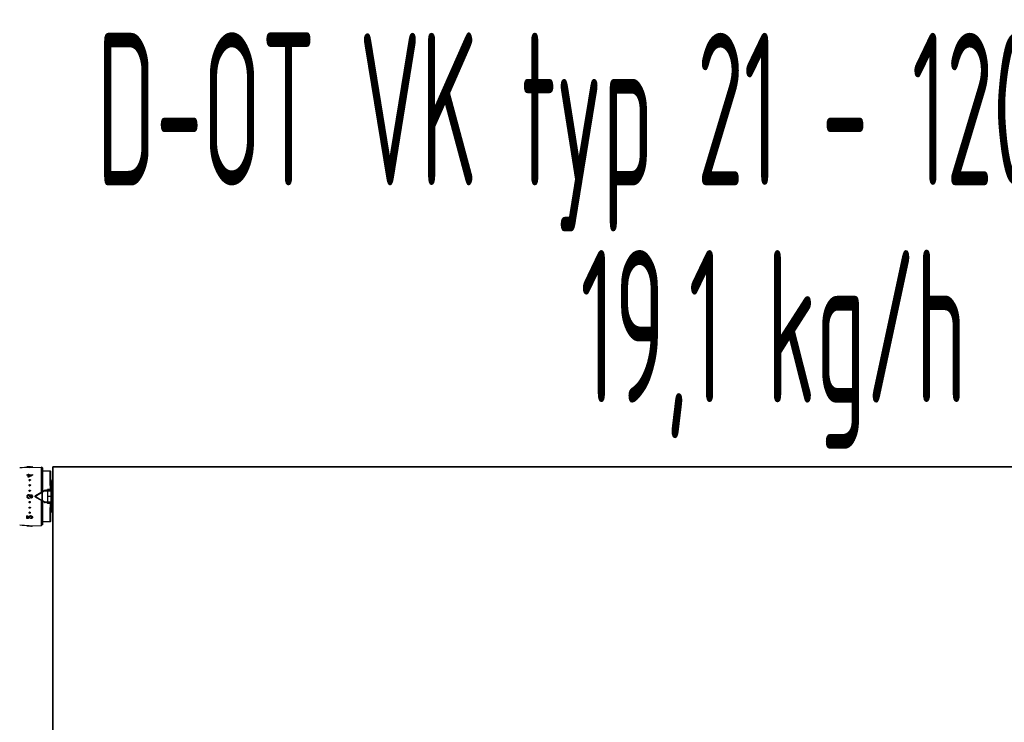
# Model space of a CAD drawing. Header units: millimetres. Extents: x 60394 to 199354, y 20895 to 166073.
# Tile 34 of 256: x 68132 to 68938, y 24271 to 24847. Entities that reach past the tile are written whole.
import ezdxf
from ezdxf.enums import TextEntityAlignment as Align

# ---------------------------------------------------------------- set-up
doc = ezdxf.new("R2010")
doc.units = ezdxf.units.MM
doc.layers.add('JS_VYT_POPIS - OBECNĚ', color=7, linetype='Continuous', lineweight=5)
doc.layers.add('UT_ZAŘÍZENÍ - OT', color=3, linetype='Continuous', lineweight=35)
doc.styles.add('VZT_POPIS', font='isocp.shx', dxfattribs={"width": 0.6, "height": 125})

msp = doc.modelspace()

# ---------------------------------------------------------------- linework, layer by layer
at = {"color": 0, "linetype": 'Continuous'}
for p, q in [((68137.61, 24479.98), (68137.6, 24480.18)), ((68137.6, 24473.79), (68138.65, 24473.8)), ((68137.6, 24473.48), (68137.6, 24473.79)), ((68138.65, 24473.49), (68137.6, 24473.48)), ((68137.61, 24473.33), (68137.6, 24473.48)), ((68138.66, 24473.35), (68137.61, 24473.33)), ((68138.24, 24480.22), (68138.25, 24480.22)), ((68138.25, 24480.22), (68138.27, 24480.22)), ((68138.26, 24480.16), (68138.25, 24480.21)), ((68138.65, 24473.8), (68138.65, 24474.21)), ((68138.65, 24474.21), (68139.1, 24474.21)), ((68138.65, 24471.96), (68138.65, 24473.49)), ((68139.17, 24480.24), (68139.05, 24480.24)), ((68139.09, 24480.14), (68139.09, 24480.07)), ((68139.1, 24479.88), (68139.09, 24480.07)), ((68139.17, 24480.04), (68139.09, 24480.04)), ((68139.1, 24474.21), (68139.1, 24473.81)), ((68139.11, 24474.06), (68139.1, 24474.21)), ((68139.1, 24473.81), (68142.1, 24473.85)), ((68141.32, 24473.52), (68139.1, 24473.5)), ((68139.1, 24473.5), (68139.1, 24472.38)), ((68139.11, 24473.35), (68139.1, 24473.5)), ((68141.02, 24473.38), (68139.11, 24473.35)), ((68139.11, 24473.35), (68139.11, 24472.49)), ((68139.24, 24479.81), (68149.11, 24479.99)), ((68139.78, 24480.04), (68139.75, 24480.04)), ((68139.78, 24480.1), (68139.78, 24480.16)), ((68140.21, 24480.12), (68139.78, 24480.1)), ((68139.78, 24479.91), (68139.78, 24480.1)), ((68140.3, 24479.92), (68139.78, 24479.91)), ((68140, 24480.18), (68140, 24480.24)), ((68140.3, 24480.12), (68140.21, 24480.12)), ((68140.29, 24480.17), (68140.59, 24480.18)), ((68141.59, 24480.17), (68140.3, 24480.12)), ((68140.56, 24479.93), (68140.3, 24479.92)), ((68140.44, 24480.18), (68140.44, 24480.19)), ((68142.11, 24479.99), (68140.56, 24479.93)), ((68140.59, 24480.18), (68141.65, 24480.21)), ((68140.6, 24480.23), (68140.6, 24480.18)), ((68141.26, 24473.5), (68141.32, 24473.52)), ((68141.65, 24480.17), (68141.59, 24480.17)), ((68141.65, 24480.28), (68142.1, 24480.29)), ((68141.65, 24480.21), (68141.65, 24480.28)), ((68142.1, 24480.19), (68141.65, 24480.17)), ((68142.1, 24473.53), (68142.05, 24473.51)), ((68142.1, 24480.29), (68142.1, 24480.19)), ((68142.11, 24479.99), (68142.1, 24480.19)), ((68142.1, 24473.85), (68142.1, 24473.53)), ((68142.11, 24473.7), (68142.1, 24473.85)), ((68142.11, 24473.39), (68142.1, 24473.53)), ((68149.11, 24479.99), (68149.11, 24459.34)), ((68150.61, 24479.05), (68149.11, 24479.91)), ((68150.61, 24460.21), (68150.61, 24479.05)), ((68156.55, 24476.81), (68150.61, 24476.81)), ((68156.71, 24467.75), (68156.55, 24476.81)), ((68157.41, 24456.01), (68157.05, 24476.32)), ((68157.27, 24463.95), (68157.06, 24476.07)), ((68138.66, 24471.83), (68138.65, 24471.96)), ((68139.1, 24471.96), (68138.65, 24471.96)), ((68139.11, 24471.83), (68138.66, 24471.83)), ((68139.11, 24471.83), (68139.1, 24471.96)), ((68139.16, 24471.86), (68139.11, 24471.83)), ((68156.81, 24461.74), (68156.71, 24467.75)), ((68157.71, 24468.85), (68157.71, 24468.83)), ((68157.71, 24465.49), (68157.71, 24464.67)), ((68158.21, 24465.42), (68158.21, 24468.75)), ((68158.78, 24468.75), (68158.21, 24468.75)), ((68158.82, 24465.42), (68158.21, 24465.42)), ((68144.46, 24456.66), (68151.54, 24460.74)), ((68149.62, 24459.17), (68149.62, 24452.86)), ((68150.14, 24459.42), (68151.79, 24460.39)), ((68150.14, 24459.42), (68150.14, 24452.6)), ((68152.54, 24460.6), (68152.54, 24461.01)), ((68152.54, 24461.01), (68153.56, 24461.01)), ((68152.54, 24460.6), (68154.63, 24460.6)), ((68154.41, 24461.74), (68154.41, 24461)), ((68156.81, 24461.74), (68154.41, 24461.74)), ((68154.63, 24460.6), (68154.63, 24461)), ((68154.71, 24456.01), (68154.63, 24460.6)), ((68155.67, 24461.01), (68156.83, 24461.01)), ((68156.83, 24461.01), (68156.81, 24461.74)), ((68157.41, 24458.69), (68157.41, 24455.16)), ((68157.41, 24458.69), (68158.61, 24458.69)), ((68157.41, 24458.4), (68158.61, 24458.4)), ((68158.21, 24458.69), (68158.21, 24464.61)), ((68158.83, 24464.61), (68158.21, 24464.61)), ((68139.28, 24454.94), (68139.28, 24454.41)), ((68140.39, 24455.71), (68139.94, 24455.71)), ((68140.71, 24454.67), (68140.71, 24455.2)), ((68144.21, 24455.8), (68144.21, 24456.22)), ((68151.54, 24451.28), (68144.46, 24455.37)), ((68144.62, 24455.8), (68144.62, 24456.23)), ((68149.11, 24452.68), (68149.11, 24432.04)), ((68151.79, 24451.63), (68150.14, 24452.6)), ((68150.61, 24432.98), (68150.61, 24451.82)), ((68152.54, 24451.43), (68152.54, 24451.01)), ((68154.63, 24451.43), (68152.54, 24451.43)), ((68153.56, 24451.01), (68152.54, 24451.01)), ((68154.41, 24451.02), (68154.41, 24450.29)), ((68156.81, 24450.29), (68154.41, 24450.29)), ((68154.63, 24451.43), (68154.71, 24456.01)), ((68154.63, 24451.43), (68154.63, 24451.02)), ((68157.41, 24456.01), (68154.71, 24456.01)), ((68156.83, 24451.01), (68155.67, 24451.01)), ((68156.71, 24444.28), (68156.81, 24450.29)), ((68156.81, 24450.29), (68156.83, 24451.01)), ((68157.05, 24435.7), (68157.41, 24456.01)), ((68157.81, 24451.7), (68157.33, 24451.7)), ((68157.81, 24451.54), (68157.33, 24451.54)), ((68157.41, 24452.97), (68157.35, 24452.97)), ((68157.35, 24452.82), (68157.81, 24452.82)), ((68157.35, 24452.58), (68157.81, 24452.58)), ((68157.36, 24453.4), (68157.37, 24453.72)), ((68157.41, 24453.39), (68157.36, 24453.4)), ((68157.36, 24453.36), (68157.77, 24453.36)), ((68157.41, 24453.17), (68157.36, 24453.17)), ((68157.41, 24455.71), (68158.61, 24455.71)), ((68157.41, 24455.39), (68158.61, 24455.39)), ((68157.41, 24455.16), (68158.61, 24455.16)), ((68157.41, 24453.61), (68157.41, 24453.36)), ((68157.61, 24453.61), (68157.41, 24453.61)), ((68157.41, 24453.51), (68157.61, 24453.51)), ((68157.41, 24453.32), (68157.41, 24452.87)), ((68157.61, 24453.32), (68157.41, 24453.32)), ((68157.41, 24453.22), (68157.61, 24453.22)), ((68157.81, 24452.87), (68157.41, 24452.87)), ((68157.41, 24451.54), (68157.41, 24451.26)), ((68157.41, 24451.26), (68157.61, 24451.26)), ((68157.61, 24453.61), (68157.61, 24453.51)), ((68157.61, 24453.32), (68157.61, 24453.22)), ((68157.81, 24452.87), (68157.81, 24452.58)), ((68157.81, 24451.54), (68157.81, 24451.7)), ((68157.91, 24454.84), (68157.91, 24452.91)), ((68157.91, 24454.84), (68158.51, 24454.8)), ((68157.91, 24454.31), (68158.51, 24454.31)), ((68157.91, 24451.44), (68157.91, 24450.09)), ((68157.91, 24450.09), (68158.51, 24450.09)), ((68158.11, 24452.87), (68158.11, 24453.95)), ((68158.11, 24453.95), (68158.51, 24453.95)), ((68158.11, 24450.32), (68158.11, 24451.4)), ((68158.11, 24450.32), (68158.51, 24450.32)), ((68158.21, 24454.82), (68158.21, 24455.16)), ((68158.21, 24447.41), (68158.21, 24450.09)), ((68156.55, 24435.21), (68156.71, 24444.28)), ((68157.15, 24441.4), (68157.17, 24442.26)), ((68157.71, 24447.35), (68157.71, 24446.54)), ((68157.71, 24443.19), (68157.71, 24443.18)), ((68158.83, 24447.41), (68158.21, 24447.41)), ((68158.21, 24443.27), (68158.21, 24446.6)), ((68158.82, 24446.6), (68158.21, 24446.6)), ((68158.78, 24443.27), (68158.21, 24443.27)), ((68137.61, 24440.17), (68137.6, 24440.04)), ((68137.6, 24437.9), (68137.6, 24440.04)), ((68137.6, 24440.04), (68138.05, 24440.03)), ((68137.61, 24440.17), (68138.06, 24440.17)), ((68138.06, 24440.17), (68138.05, 24440.03)), ((68138.05, 24440.03), (68138.05, 24438.35)), ((68138.97, 24439.06), (68138.97, 24438.92)), ((68139.08, 24439.11), (68139.11, 24439.15)), ((68139.2, 24439.43), (68139.23, 24439.48)), ((68139.23, 24439.48), (68139.23, 24439.34)), ((68140.46, 24438.41), (68140.45, 24438.27)), ((68140.45, 24437.86), (68140.45, 24438.27)), ((68140.45, 24438.27), (68140.6, 24438.27)), ((68140.6, 24437.86), (68140.45, 24437.86)), ((68140.46, 24438.41), (68140.61, 24438.41)), ((68140.61, 24438.41), (68140.6, 24438.27)), ((68150.61, 24432.98), (68149.11, 24432.11)), ((68156.55, 24435.21), (68150.61, 24435.21)), ((68137.61, 24432.03), (68137.6, 24431.83)), ((68137.6, 24431.81), (68137.6, 24431.83)), ((68137.6, 24431.83), (68142.1, 24431.75)), ((68140.75, 24431.76), (68137.6, 24431.81)), ((68137.61, 24432.03), (68142.11, 24431.95)), ((68139.24, 24432.21), (68149.11, 24432.04)), ((68140.75, 24431.76), (68140.75, 24431.76)), ((68140.75, 24431.76), (68141.32, 24431.75)), ((68142.11, 24431.95), (68142.1, 24431.75)), ((68142.11, 24431.94), (68142.1, 24431.74)), ((68142.1, 24431.75), (68142.1, 24431.74))]:
    msp.add_line(p, q, dxfattribs=at)
for centre, radius, start, end in [((68140.81, 24389.83), 90, 91, 95.86353), ((68138.72, 24488.65), 8.58, 265.82558, 266.62577), ((68138.72, 24488.5), 8.63, 265.85586, 266.65073), ((68138.87, 24444.49), 35.74, 91.01238, 91.21551), ((68138.79, 24489.91), 9.83, 266.63176, 267.39596), ((68138.8, 24489.77), 9.9, 266.65673, 267.41559), ((68138.4, 24478.43), 1.79, 94.25337, 94.6326), ((68138.46, 24477.66), 2.56, 93.45872, 94.22835), ((68138.88, 24492.62), 12.54, 270.2757, 270.99142), ((68138.92, 24490.17), 10.03, 270.37671, 270.99382), ((68189.39, 24379.57), 105.19, 116.74897, 118.55954), ((68188.94, 24378.91), 105.92, 116.89327, 118.06457), ((68189.13, 24379.19), 105.28, 116.52799, 118.3353), ((68139.33, 24486.56), 6.42, 274.00652, 274.76218), ((68139.42, 24485.52), 5.38, 274.77014, 275.5791), ((68139.85, 24474.96), 5.28, 88.37447, 89.19799), ((68140.71, 24438.13), 42.13, 90.84632, 91.00332), ((68140.43, 24457.24), 23.02, 90.56986, 90.83886), ((68140.33, 24467.03), 13.23, 90.13111, 90.55891), ((68186.02, 24384.6), 99.53, 116.72558, 116.87901), ((68156.55, 24476.31), 0.5, 1.00273, 90.00005), ((68139.77, 24465.26), 0.415, 180.00363, 182.62681), ((68139.7, 24469.33), 0.34, 181.83857, 189.22993), ((68139.85, 24469.6), 0.578, 257.40046, 263.77919), ((68139.85, 24469.5), 0.583, 257.43846, 263.79562), ((68139.85, 24469.59), 0.567, 263.76903, 270.51539), ((68139.85, 24469.49), 0.572, 263.78497, 270.51556), ((68139.85, 24469.6), 0.577, 270.61415, 283.65474), ((68139.85, 24469.5), 0.582, 270.61233, 283.61615), ((68139.94, 24465.19), 0.417, 351.68515, 359.95596), ((68140.03, 24469.34), 0.33, 0.0012, 1.80344), ((68158.21, 24470.26), 1.5, 226.64917, 250.52878), ((68158.21, 24470.26), 1.51, 250.58004, 269.92942), ((68139.82, 24460.73), 0.471, 180.01487, 185.18459), ((68139.85, 24465.33), 0.529, 255.90699, 262.90203), ((68139.85, 24460.74), 0.505, 254.94557, 262.29746), ((68139.85, 24465.26), 0.533, 255.94846, 262.92018), ((68139.86, 24460.71), 0.509, 254.989, 262.3166), ((68139.85, 24465.31), 0.515, 262.89641, 270.33517), ((68139.85, 24465.24), 0.519, 262.91395, 270.33539), ((68139.85, 24460.72), 0.488, 262.29512, 270.14263), ((68139.85, 24460.69), 0.492, 262.31359, 270.14288), ((68257.7, 24240.05), 244.32, 116.11937, 116.25551), ((68152.54, 24459.01), 2, 90, 120), ((68152.54, 24459.12), 1.48, 90.0293, 120.51258), ((68175.19, 24474.26), 24.26, 211.06983, 212.81472), ((68171.23, 24471.71), 19.56, 212.83138, 213.19135), ((68156.83, 24460.51), 0.5, 0.9973, 89.99995), ((68157.31, 24457.86), 0.0994, 313.59217, 359.98031), ((68157.31, 24457.87), 0.301, 284.00989, 289.44256), ((68140.26, 24456.01), 2.66, 174.20363, 187.38301), ((68139.17, 24456.05), 1.64, 229.79423, 274.1007), ((68138.99, 24455.91), 0.893, 214.11402, 220.95302), ((68139.16, 24456.05), 1.12, 220.98571, 227.22441), ((68139, 24455.95), 0.878, 79.26214, 86.10486), ((68138.99, 24455.9), 0.927, 73.07928, 79.21627), ((68139.16, 24456.04), 1.1, 269.87405, 276.1358), ((68138.99, 24455.86), 0.963, 41.07571, 50.01192), ((68138.98, 24455.86), 0.97, 32.46127, 41.04427), ((68139.85, 24451.3), 0.489, 81.95126, 89.79291), ((68139.85, 24451.33), 0.493, 81.96974, 89.79318), ((68139.85, 24451.32), 0.51, 74.66061, 81.97306), ((68139.85, 24451.29), 0.507, 74.61727, 81.95392), ((68139.87, 24451.29), 0.481, 352.20997, 354.91531), ((68142.69, 24456.01), 2.32, 172.81682, 187.51949), ((68140.85, 24455.98), 0.785, 259.56156, 266.77563), ((68140.96, 24456.23), 0.576, 71.25318, 78.39725), ((68140.96, 24456.24), 0.569, 63.84048, 71.25521), ((68140.84, 24456.01), 0.831, 307.97112, 320.9467), ((68140.84, 24456.01), 0.836, 39.13046, 49.82845), ((68140.85, 24456.01), 0.828, 29.69129, 39.12926), ((68140.83, 24456.02), 0.841, 320.92395, 328.11089), ((68141.04, 24456.31), 1.08, 27.84061, 34.02965), ((68140.88, 24455.87), 1.25, 328.36326, 330.5708), ((68140.9, 24455.87), 1.23, 330.55262, 339.45926), ((68141.05, 24456.31), 1.07, 21.6663, 27.84286), ((68141.06, 24456.32), 1.05, 15.21143, 21.66816), ((68140.94, 24455.85), 1.18, 339.47291, 345.3977), ((68140.15, 24456.07), 2, 11.83461, 15.19202), ((68144.71, 24456.22), 0.5, 120, 180), ((68144.71, 24455.8), 0.5, 180, 240), ((68257.7, 24671.97), 244.32, 243.74449, 243.88063), ((68152.54, 24453.01), 2, 240, 270), ((68152.54, 24452.91), 1.48, 239.48743, 269.97069), ((68175.11, 24437.81), 24.17, 147.18194, 148.9335), ((68171.58, 24440.09), 19.97, 146.8123, 147.16491), ((68156.83, 24451.51), 0.5, 270, 359), ((68157.31, 24456.24), 0.3, 70.55401, 72.35353), ((68157.62, 24453.8), 0.29, 325.94596, 359.95559), ((68157.82, 24451.44), 0.0882, 0.03691, 8.66078), ((68139.7, 24442.69), 0.34, 170.77007, 178.16143), ((68139.85, 24442.43), 0.574, 89.52764, 102.6205), ((68139.85, 24442.53), 0.579, 90.47615, 102.57666), ((68139.85, 24446.71), 0.516, 82.18024, 89.60747), ((68139.85, 24442.54), 0.563, 89.46365, 90.42767), ((68139.85, 24442.43), 0.569, 82.70603, 89.43816), ((68139.85, 24446.78), 0.52, 82.19776, 89.60771), ((68139.85, 24442.53), 0.574, 82.72194, 89.43835), ((68139.85, 24446.76), 0.537, 75.26335, 82.20456), ((68139.85, 24446.69), 0.533, 75.22208, 82.18643), ((68139.85, 24442.52), 0.588, 76.41423, 82.73319), ((68139.85, 24442.42), 0.584, 76.3765, 82.71678), ((68140.03, 24442.68), 0.33, 358.19656, 359.9988), ((68158.21, 24441.76), 1.5, 109.47122, 133.35083), ((68158.21, 24441.77), 1.51, 90.07058, 109.41996), ((68137.67, 24440.22), 1.91, 281.62893, 285.76186), ((68138.1, 24439.61), 1.03, 315.49883, 321.71461), ((68138.18, 24439.54), 0.927, 321.71489, 328.50896), ((68101.03, 24462.25), 44.47, 328.57088, 328.85214), ((68100.55, 24462.2), 44.92, 328.78337, 329.0635), ((68099.68, 24463.06), 46.05, 328.85211, 329.1259), ((68098.83, 24463.23), 46.93, 329.13232, 329.40315), ((68140.09, 24438.83), 1.01, 142.68913, 149.33475), ((68140.19, 24438.76), 1.13, 136.6726, 142.69573), ((68101.3, 24462.13), 44.81, 328.5423, 329.17295), ((68140.58, 24438.19), 1.95, 89.34777, 93.68224), ((68140.58, 24438.16), 1.98, 84.74512, 89.3338), ((68141.04, 24438.89), 0.458, 358.60453, 6.96692), ((68156.55, 24435.71), 0.5, 270, 359), ((68140.81, 24522.2), 90, 264.13647, 269)]:
    msp.add_arc(centre, radius, start, end, dxfattribs=at)
at = {"color": 0, "linetype": 'Continuous', "extrusion": (0, 0, -1)}
for centre, major_axis, ratio, start_param, end_param in [((68158.11, 24454.19), (0, -0.235), 0.85043, 0, 1.570796), ((68158.11, 24450.17), (0.2, 0), 0.785695, 3.141593, 4.712389)]:
    msp.add_ellipse(centre, major_axis=major_axis, ratio=ratio, start_param=start_param, end_param=end_param, dxfattribs=at)
at = {"color": 0, "linetype": 'Continuous'}
for points, knots in [([(68137.6, 24480.18), (68137.6, 24480.18), (68137.61, 24480.19), (68137.62, 24480.19), (68137.62, 24480.19)], [0, 0, 0, 0, 0.34526, 1, 1, 1, 1]), ([(68138.1, 24480.1), (68138.03, 24480.1), (68137.93, 24480.11), (68137.81, 24480.13), (68137.74, 24480.14), (68137.68, 24480.15), (68137.64, 24480.16), (68137.62, 24480.16), (68137.6, 24480.17), (68137.6, 24480.18)], [0, 0, 0, 0, 0.415889, 0.585993, 0.728367, 0.841268, 0.923827, 0.975949, 1, 1, 1, 1]), ([(68138.1, 24479.9), (68138.03, 24479.91), (68137.93, 24479.91), (68137.81, 24479.93), (68137.74, 24479.94), (68137.68, 24479.95), (68137.64, 24479.96), (68137.62, 24479.96), (68137.61, 24479.97), (68137.61, 24479.98)], [0, 0, 0, 0, 0.416026, 0.586157, 0.728535, 0.841423, 0.923955, 0.976034, 1, 1, 1, 1]), ([(68137.62, 24480.19), (68137.63, 24480.19), (68137.65, 24480.2), (68137.67, 24480.2), (68137.68, 24480.2)], [0, 0, 0, 0, 0.194984, 1, 1, 1, 1]), ([(68137.68, 24480.2), (68137.74, 24480.21), (68137.88, 24480.22), (68138.03, 24480.22), (68138.11, 24480.22)], [0, 0, 0, 0, 0.393124, 1, 1, 1, 1]), ([(68138.25, 24480.21), (68138.24, 24480.21), (68138.21, 24480.21), (68138.18, 24480.2), (68138.16, 24480.2), (68138.15, 24480.19), (68138.15, 24480.19)], [0, 0, 0, 0, 0.402142, 0.703286, 0.901798, 1, 1, 1, 1]), ([(68138.15, 24480.19), (68138.15, 24480.19), (68138.15, 24480.18), (68138.17, 24480.18), (68138.2, 24480.17), (68138.27, 24480.16), (68138.32, 24480.16), (68138.34, 24480.16)], [0, 0, 0, 0, 0.026104, 0.078509, 0.271488, 0.580502, 1, 1, 1, 1]), ([(68138.15, 24480.19), (68138.15, 24480.19), (68138.15, 24480.19), (68138.15, 24480.19), (68138.15, 24480.19)], [0, 0, 0, 0, 0.519614, 1, 1, 1, 1]), ([(68139.05, 24480.24), (68138.91, 24480.23), (68138.66, 24480.23), (68138.41, 24480.22), (68138.3, 24480.21)], [0, 0, 0, 0, 0.5608, 1, 1, 1, 1]), ([(68138.34, 24480.16), (68138.39, 24480.15), (68138.6, 24480.14), (68138.81, 24480.14), (68138.98, 24480.14)], [0, 0, 0, 0, 0.202928, 1, 1, 1, 1]), ([(68138.94, 24480.07), (68138.88, 24480.07), (68138.69, 24480.07), (68138.49, 24480.08), (68138.35, 24480.08)], [0, 0, 0, 0, 0.261385, 1, 1, 1, 1]), ([(68139.1, 24479.88), (68139.03, 24479.88), (68138.78, 24479.87), (68138.53, 24479.88), (68138.35, 24479.89)], [0, 0, 0, 0, 0.261104, 1, 1, 1, 1]), ([(68139.75, 24480.24), (68139.7, 24480.24), (68139.51, 24480.24), (68139.32, 24480.24), (68139.17, 24480.24)], [0, 0, 0, 0, 0.228486, 1, 1, 1, 1]), ([(68139.75, 24480.04), (68139.71, 24480.04), (68139.51, 24480.04), (68139.32, 24480.04), (68139.17, 24480.04)], [0, 0, 0, 0, 0.228577, 1, 1, 1, 1]), ([(68139.93, 24480.24), (68139.91, 24480.24), (68139.85, 24480.24), (68139.79, 24480.24), (68139.75, 24480.24)], [0, 0, 0, 0, 0.229978, 1, 1, 1, 1]), ([(68139.94, 24480.17), (68139.98, 24480.17), (68140.04, 24480.18), (68140.12, 24480.19), (68140.16, 24480.2), (68140.19, 24480.21), (68140.2, 24480.21), (68140.2, 24480.22), (68140.2, 24480.22)], [0, 0, 0, 0, 0.416564, 0.727805, 0.840468, 0.923103, 0.975235, 1, 1, 1, 1]), ([(68140.11, 24480.24), (68140.1, 24480.24), (68140.07, 24480.24), (68140.03, 24480.24), (68140, 24480.24)], [0, 0, 0, 0, 0.216654, 1, 1, 1, 1]), ([(68140.18, 24480.23), (68140.18, 24480.23), (68140.15, 24480.23), (68140.13, 24480.24), (68140.11, 24480.24)], [0, 0, 0, 0, 0.191517, 1, 1, 1, 1]), ([(68140.2, 24480.22), (68140.2, 24480.22), (68140.19, 24480.23), (68140.19, 24480.23), (68140.18, 24480.23)], [0, 0, 0, 0, 0.306489, 1, 1, 1, 1]), ([(68140.44, 24480.19), (68140.43, 24480.19), (68140.38, 24480.18), (68140.33, 24480.18), (68140.29, 24480.17)], [0, 0, 0, 0, 0.219199, 1, 1, 1, 1]), ([(68140.3, 24480.26), (68140.31, 24480.26), (68140.36, 24480.26), (68140.42, 24480.26), (68140.45, 24480.26)], [0, 0, 0, 0, 0.28218, 1, 1, 1, 1]), ([(68140.6, 24480.23), (68140.6, 24480.23), (68140.58, 24480.22), (68140.56, 24480.21), (68140.5, 24480.2), (68140.46, 24480.2), (68140.44, 24480.19)], [0, 0, 0, 0, 0.080473, 0.272652, 0.58028, 1, 1, 1, 1]), ([(68140.45, 24480.26), (68140.46, 24480.26), (68140.5, 24480.25), (68140.53, 24480.25), (68140.55, 24480.25)], [0, 0, 0, 0, 0.312325, 1, 1, 1, 1]), ([(68140.55, 24480.25), (68140.57, 24480.25), (68140.58, 24480.25), (68140.6, 24480.24), (68140.6, 24480.24), (68140.6, 24480.23)], [0, 0, 0, 0, 0.708486, 0.898996, 1, 1, 1, 1]), ([(68139.35, 24469.43), (68139.35, 24469.49), (68139.38, 24469.6), (68139.49, 24469.75), (68139.66, 24469.84), (68139.79, 24469.86), (68139.85, 24469.86)], [0, 0, 0, 0, 0.229393, 0.470966, 0.729703, 1, 1, 1, 1]), ([(68139.46, 24469.19), (68139.43, 24469.22), (68139.38, 24469.3), (68139.35, 24469.39), (68139.35, 24469.43)], [0, 0, 0, 0, 0.509651, 1, 1, 1, 1]), ([(68139.35, 24465.26), (68139.35, 24465.32), (68139.38, 24465.45), (68139.49, 24465.6), (68139.66, 24465.7), (68139.79, 24465.73), (68139.85, 24465.73)], [0, 0, 0, 0, 0.241806, 0.488407, 0.741812, 1, 1, 1, 1]), ([(68139.42, 24465.03), (68139.41, 24465.04), (68139.37, 24465.11), (68139.36, 24465.19), (68139.35, 24465.24)], [0, 0, 0, 0, 0.253103, 1, 1, 1, 1]), ([(68139.73, 24468.93), (68139.64, 24468.95), (68139.47, 24469.03), (68139.37, 24469.2), (68139.36, 24469.28)], [0, 0, 0, 0, 0.524629, 1, 1, 1, 1]), ([(68139.73, 24464.74), (68139.63, 24464.76), (68139.46, 24464.86), (68139.37, 24465.04), (68139.36, 24465.13)], [0, 0, 0, 0, 0.510101, 1, 1, 1, 1]), ([(68139.72, 24469.04), (68139.7, 24469.04), (68139.6, 24469.07), (68139.51, 24469.13), (68139.46, 24469.19)], [0, 0, 0, 0, 0.260211, 1, 1, 1, 1]), ([(68139.85, 24469.86), (68139.92, 24469.87), (68140.04, 24469.85), (68140.21, 24469.76), (68140.32, 24469.63), (68140.35, 24469.52), (68140.35, 24469.46)], [0, 0, 0, 0, 0.270385, 0.528616, 0.769944, 1, 1, 1, 1]), ([(68139.85, 24465.73), (68139.98, 24465.73), (68140.17, 24465.66), (68140.32, 24465.47), (68140.35, 24465.35), (68140.35, 24465.29)], [0, 0, 0, 0, 0.507384, 0.755665, 1, 1, 1, 1]), ([(68140.25, 24469.19), (68140.23, 24469.17), (68140.16, 24469.1), (68140.06, 24469.06), (68139.98, 24469.04)], [0, 0, 0, 0, 0.24218, 1, 1, 1, 1]), ([(68140.31, 24465.09), (68140.28, 24465.02), (68140.19, 24464.9), (68140.06, 24464.83), (68139.98, 24464.81)], [0, 0, 0, 0, 0.492845, 1, 1, 1, 1]), ([(68140.36, 24469.34), (68140.36, 24469.25), (68140.27, 24469.05), (68140.09, 24468.96), (68139.99, 24468.93)], [0, 0, 0, 0, 0.47302, 1, 1, 1, 1]), ([(68140.35, 24465.13), (68140.34, 24465.04), (68140.25, 24464.86), (68140.08, 24464.77), (68139.99, 24464.74)], [0, 0, 0, 0, 0.489899, 1, 1, 1, 1]), ([(68140.35, 24469.46), (68140.35, 24469.41), (68140.34, 24469.32), (68140.28, 24469.23), (68140.25, 24469.19)], [0, 0, 0, 0, 0.488775, 1, 1, 1, 1]), ([(68140.35, 24465.29), (68140.35, 24465.24), (68140.34, 24465.17), (68140.32, 24465.1), (68140.31, 24465.09)], [0, 0, 0, 0, 0.747031, 1, 1, 1, 1]), ([(68158.21, 24465.42), (68158.16, 24465.42), (68158, 24465.43), (68157.83, 24465.46), (68157.71, 24465.49)], [0, 0, 0, 0, 0.252472, 1, 1, 1, 1]), ([(68137.62, 24456.28), (68137.63, 24456.42), (68137.71, 24456.7), (68138.01, 24457.19), (68138.66, 24457.58), (68139.42, 24457.51), (68139.9, 24457.2), (68140.09, 24456.97), (68140.16, 24456.85)], [0, 0, 0, 0, 0.125806, 0.251598, 0.500158, 0.748611, 0.874302, 1, 1, 1, 1]), ([(68139.35, 24460.73), (68139.35, 24460.85), (68139.46, 24461.12), (68139.73, 24461.22), (68139.85, 24461.22)], [0, 0, 0, 0, 0.49811, 1, 1, 1, 1]), ([(68139.73, 24460.21), (68139.64, 24460.24), (68139.49, 24460.32), (68139.4, 24460.48), (68139.37, 24460.56)], [0, 0, 0, 0, 0.50198, 1, 1, 1, 1]), ([(68139.72, 24460.25), (68139.65, 24460.27), (68139.51, 24460.34), (68139.42, 24460.47), (68139.39, 24460.54)], [0, 0, 0, 0, 0.50114, 1, 1, 1, 1]), ([(68139.72, 24464.81), (68139.66, 24464.83), (68139.54, 24464.88), (68139.45, 24464.98), (68139.42, 24465.03)], [0, 0, 0, 0, 0.506643, 1, 1, 1, 1]), ([(68139.85, 24461.22), (68139.97, 24461.22), (68140.22, 24461.13), (68140.34, 24460.89), (68140.35, 24460.77)], [0, 0, 0, 0, 0.501804, 1, 1, 1, 1]), ([(68140.34, 24460.6), (68140.31, 24460.52), (68140.22, 24460.36), (68140.07, 24460.27), (68139.98, 24460.25)], [0, 0, 0, 0, 0.49918, 1, 1, 1, 1]), ([(68140.35, 24460.63), (68140.34, 24460.53), (68140.26, 24460.35), (68140.08, 24460.24), (68139.99, 24460.22)], [0, 0, 0, 0, 0.498032, 1, 1, 1, 1]), ([(68140.16, 24456.85), (68140.25, 24457), (68140.51, 24457.26), (68140.95, 24457.39), (68141.3, 24457.36), (68141.55, 24457.27), (68141.77, 24457.12), (68141.89, 24456.99), (68141.94, 24456.91)], [0, 0, 0, 0, 0.249691, 0.498274, 0.623384, 0.748679, 0.874168, 1, 1, 1, 1]), ([(68144.62, 24456.23), (68145.04, 24456.47), (68146.7, 24457.45), (68148.37, 24458.43), (68149.62, 24459.17)], [0, 0, 0, 0, 0.249365, 1, 1, 1, 1]), ([(68149.62, 24459.17), (68149.59, 24459.21), (68149.56, 24459.28), (68149.51, 24459.37), (68149.49, 24459.42), (68149.47, 24459.47), (68149.46, 24459.51), (68149.45, 24459.53), (68149.45, 24459.54), (68149.46, 24459.54)], [0, 0, 0, 0, 0.389691, 0.560136, 0.707341, 0.827183, 0.916538, 0.973346, 1, 1, 1, 1]), ([(68150.14, 24459.42), (68150.11, 24459.47), (68150.07, 24459.55), (68150.01, 24459.63), (68149.98, 24459.69), (68149.94, 24459.73), (68149.92, 24459.77), (68149.9, 24459.79), (68149.9, 24459.79), (68149.89, 24459.79), (68149.89, 24459.79)], [0, 0, 0, 0, 0.387648, 0.559336, 0.708365, 0.829964, 0.920373, 0.976704, 0.992026, 1, 1, 1, 1]), ([(68151.79, 24460.39), (68151.77, 24460.41), (68151.73, 24460.46), (68151.7, 24460.53), (68151.66, 24460.6), (68151.62, 24460.65), (68151.59, 24460.69), (68151.57, 24460.72), (68151.55, 24460.74), (68151.54, 24460.75), (68151.54, 24460.74)], [0, 0, 0, 0, 0.198142, 0.388892, 0.560134, 0.707991, 0.828678, 0.918542, 0.975091, 1, 1, 1, 1]), ([(68154.63, 24461), (68154.45, 24461), (68154.1, 24461), (68153.74, 24461.01), (68153.56, 24461.01)], [0, 0, 0, 0, 0.502804, 1, 1, 1, 1]), ([(68155.53, 24461.08), (68155.44, 24461.12), (68155.27, 24461.21), (68154.89, 24461.43), (68154.6, 24461.61), (68154.41, 24461.74)], [0, 0, 0, 0, 0.213248, 0.460801, 1, 1, 1, 1]), ([(68155.67, 24461.01), (68155.59, 24461.01), (68155.25, 24461.01), (68154.9, 24461.01), (68154.63, 24461)], [0, 0, 0, 0, 0.230893, 1, 1, 1, 1]), ([(68154.63, 24460.6), (68154.81, 24460.6), (68155.16, 24460.6), (68155.66, 24460.59), (68156.12, 24460.59), (68156.47, 24460.58), (68156.71, 24460.57), (68156.87, 24460.57), (68157.01, 24460.56), (68157.12, 24460.55), (68157.21, 24460.55), (68157.27, 24460.54), (68157.31, 24460.53), (68157.32, 24460.53), (68157.33, 24460.52), (68157.33, 24460.52)], [0, 0, 0, 0, 0.195605, 0.383531, 0.55643, 0.707585, 0.773165, 0.831259, 0.881323, 0.92293, 0.955723, 0.979458, 0.994025, 0.997954, 1, 1, 1, 1]), ([(68155.61, 24461.04), (68155.6, 24461.04), (68155.57, 24461.05), (68155.55, 24461.07), (68155.53, 24461.08)], [0, 0, 0, 0, 0.229765, 1, 1, 1, 1]), ([(68155.64, 24461.03), (68155.63, 24461.03), (68155.62, 24461.03), (68155.61, 24461.04), (68155.61, 24461.04)], [0, 0, 0, 0, 0.235586, 1, 1, 1, 1]), ([(68155.7, 24461.01), (68155.69, 24461.01), (68155.67, 24461.02), (68155.65, 24461.02), (68155.64, 24461.03)], [0, 0, 0, 0, 0.393757, 1, 1, 1, 1]), ([(68157.31, 24461.61), (68157.31, 24461.62), (68157.3, 24461.64), (68157.27, 24461.66), (68157.22, 24461.69), (68157.13, 24461.71), (68156.99, 24461.73), (68156.87, 24461.74), (68156.81, 24461.74)], [0, 0, 0, 0, 0.054454, 0.124226, 0.220024, 0.341181, 0.645763, 1, 1, 1, 1]), ([(68157.71, 24464.67), (68157.75, 24464.66), (68157.91, 24464.63), (68158.08, 24464.61), (68158.21, 24464.61)], [0, 0, 0, 0, 0.247091, 1, 1, 1, 1]), ([(68138.1, 24454.79), (68137.97, 24454.9), (68137.76, 24455.17), (68137.65, 24455.5), (68137.63, 24455.67)], [0, 0, 0, 0, 0.49938, 1, 1, 1, 1]), ([(68139.06, 24456.82), (68138.98, 24456.83), (68138.81, 24456.82), (68138.49, 24456.7), (68138.23, 24456.45), (68138.11, 24456.14), (68138.08, 24455.88), (68138.13, 24455.63), (68138.21, 24455.47), (68138.25, 24455.4)], [0, 0, 0, 0, 0.124702, 0.249421, 0.497433, 0.62303, 0.748788, 0.874419, 1, 1, 1, 1]), ([(68138.4, 24455.23), (68138.51, 24455.14), (68138.75, 24454.99), (68139.02, 24454.93), (68139.16, 24454.93)], [0, 0, 0, 0, 0.500561, 1, 1, 1, 1]), ([(68139.85, 24450.8), (68139.78, 24450.8), (68139.65, 24450.83), (68139.47, 24450.95), (68139.37, 24451.13), (68139.35, 24451.27), (68139.35, 24451.34)], [0, 0, 0, 0, 0.25144, 0.501784, 0.751362, 1, 1, 1, 1]), ([(68139.37, 24451.46), (68139.4, 24451.54), (68139.49, 24451.7), (68139.64, 24451.79), (68139.73, 24451.81)], [0, 0, 0, 0, 0.49802, 1, 1, 1, 1]), ([(68139.39, 24451.49), (68139.42, 24451.56), (68139.51, 24451.68), (68139.65, 24451.75), (68139.72, 24451.77)], [0, 0, 0, 0, 0.49886, 1, 1, 1, 1]), ([(68139.94, 24455.71), (68139.96, 24455.82), (68139.95, 24456.06), (68139.86, 24456.28), (68139.8, 24456.38)], [0, 0, 0, 0, 0.500135, 1, 1, 1, 1]), ([(68140.35, 24451.23), (68140.34, 24451.17), (68140.3, 24451.06), (68140.19, 24450.91), (68140.03, 24450.82), (68139.91, 24450.8), (68139.85, 24450.8)], [0, 0, 0, 0, 0.249231, 0.498303, 0.748586, 1, 1, 1, 1]), ([(68139.98, 24451.77), (68140.07, 24451.75), (68140.22, 24451.66), (68140.31, 24451.5), (68140.34, 24451.42)], [0, 0, 0, 0, 0.50082, 1, 1, 1, 1]), ([(68139.99, 24451.81), (68140.08, 24451.78), (68140.26, 24451.68), (68140.34, 24451.49), (68140.35, 24451.4)], [0, 0, 0, 0, 0.501968, 1, 1, 1, 1]), ([(68141.08, 24456.8), (68141, 24456.81), (68140.84, 24456.81), (68140.62, 24456.71), (68140.45, 24456.53), (68140.4, 24456.38), (68140.39, 24456.3)], [0, 0, 0, 0, 0.248903, 0.498305, 0.748695, 1, 1, 1, 1]), ([(68141.95, 24455.22), (68141.88, 24455.12), (68141.73, 24454.93), (68141.42, 24454.74), (68141.07, 24454.64), (68140.83, 24454.65), (68140.71, 24454.67)], [0, 0, 0, 0, 0.249964, 0.499879, 0.749906, 1, 1, 1, 1]), ([(68140.81, 24455.19), (68140.91, 24455.19), (68141.1, 24455.21), (68141.28, 24455.3), (68141.35, 24455.36)], [0, 0, 0, 0, 0.50069, 1, 1, 1, 1]), ([(68141.55, 24455.58), (68141.59, 24455.64), (68141.65, 24455.77), (68141.68, 24456), (68141.66, 24456.22), (68141.6, 24456.36), (68141.56, 24456.42)], [0, 0, 0, 0, 0.249892, 0.499949, 0.75024, 1, 1, 1, 1]), ([(68142.11, 24456.48), (68142.12, 24456.41), (68142.17, 24456.1), (68142.15, 24455.78), (68142.09, 24455.55)], [0, 0, 0, 0, 0.250786, 1, 1, 1, 1]), ([(68144.62, 24456.23), (68144.59, 24456.23), (68144.54, 24456.23), (68144.46, 24456.23), (68144.39, 24456.23), (68144.33, 24456.23), (68144.28, 24456.23), (68144.25, 24456.22), (68144.24, 24456.22), (68144.23, 24456.22), (68144.21, 24456.22), (68144.21, 24456.22), (68144.21, 24456.22), (68144.21, 24456.22)], [0, 0, 0, 0, 0.203374, 0.394866, 0.56769, 0.716771, 0.837685, 0.88646, 0.926896, 0.958626, 0.981467, 0.99529, 1, 1, 1, 1]), ([(68144.62, 24455.8), (68144.59, 24455.8), (68144.54, 24455.8), (68144.46, 24455.8), (68144.39, 24455.8), (68144.33, 24455.8), (68144.28, 24455.8), (68144.25, 24455.8), (68144.24, 24455.8), (68144.23, 24455.8), (68144.21, 24455.8), (68144.21, 24455.8), (68144.21, 24455.8), (68144.21, 24455.8)], [0, 0, 0, 0, 0.203374, 0.394866, 0.56769, 0.716771, 0.837685, 0.88646, 0.926896, 0.958626, 0.981467, 0.99529, 1, 1, 1, 1]), ([(68144.62, 24456.23), (68144.59, 24456.28), (68144.54, 24456.37), (68144.48, 24456.5), (68144.45, 24456.59), (68144.45, 24456.64), (68144.45, 24456.65), (68144.46, 24456.66)], [0, 0, 0, 0, 0.377895, 0.69297, 0.905251, 0.965919, 1, 1, 1, 1]), ([(68144.62, 24455.8), (68144.59, 24455.75), (68144.54, 24455.65), (68144.48, 24455.52), (68144.45, 24455.43), (68144.45, 24455.39), (68144.45, 24455.37), (68144.46, 24455.37)], [0, 0, 0, 0, 0.377895, 0.69297, 0.905251, 0.965919, 1, 1, 1, 1]), ([(68149.62, 24452.86), (68149.2, 24453.1), (68147.54, 24454.08), (68145.87, 24455.06), (68144.62, 24455.8)], [0, 0, 0, 0, 0.250578, 1, 1, 1, 1]), ([(68149.62, 24452.86), (68149.59, 24452.81), (68149.56, 24452.74), (68149.51, 24452.65), (68149.49, 24452.6), (68149.47, 24452.55), (68149.46, 24452.52), (68149.45, 24452.5), (68149.45, 24452.48), (68149.46, 24452.48)], [0, 0, 0, 0, 0.389693, 0.560138, 0.707342, 0.827185, 0.916539, 0.973347, 1, 1, 1, 1]), ([(68150.14, 24452.6), (68150.11, 24452.55), (68150.07, 24452.48), (68150.01, 24452.39), (68149.98, 24452.33), (68149.94, 24452.29), (68149.92, 24452.26), (68149.9, 24452.24), (68149.9, 24452.23), (68149.89, 24452.23), (68149.89, 24452.23)], [0, 0, 0, 0, 0.387648, 0.559336, 0.708365, 0.829964, 0.920373, 0.976704, 0.992026, 1, 1, 1, 1]), ([(68151.79, 24451.63), (68151.77, 24451.61), (68151.73, 24451.56), (68151.7, 24451.49), (68151.66, 24451.43), (68151.62, 24451.38), (68151.59, 24451.33), (68151.57, 24451.3), (68151.55, 24451.29), (68151.54, 24451.28), (68151.54, 24451.28)], [0, 0, 0, 0, 0.198108, 0.388908, 0.560156, 0.708001, 0.828682, 0.918545, 0.975091, 1, 1, 1, 1]), ([(68153.56, 24451.01), (68153.74, 24451.01), (68154.1, 24451.02), (68154.45, 24451.02), (68154.63, 24451.02)], [0, 0, 0, 0, 0.497196, 1, 1, 1, 1]), ([(68154.41, 24450.29), (68154.6, 24450.42), (68154.89, 24450.6), (68155.27, 24450.81), (68155.44, 24450.91), (68155.53, 24450.95)], [0, 0, 0, 0, 0.539199, 0.786752, 1, 1, 1, 1]), ([(68157.33, 24451.5), (68157.33, 24451.5), (68157.32, 24451.5), (68157.31, 24451.49), (68157.27, 24451.48), (68157.21, 24451.48), (68157.12, 24451.47), (68157.01, 24451.46), (68156.87, 24451.46), (68156.71, 24451.45), (68156.47, 24451.44), (68156.12, 24451.43), (68155.66, 24451.43), (68155.16, 24451.43), (68154.81, 24451.43), (68154.63, 24451.43)], [0, 0, 0, 0, 0.002046, 0.005975, 0.020542, 0.044277, 0.07707, 0.118677, 0.168741, 0.226835, 0.292415, 0.44357, 0.616469, 0.804395, 1, 1, 1, 1]), ([(68154.63, 24451.02), (68154.73, 24451.02), (68155.07, 24451.01), (68155.42, 24451.01), (68155.67, 24451.01)], [0, 0, 0, 0, 0.264643, 1, 1, 1, 1]), ([(68155.53, 24450.95), (68155.56, 24450.96), (68155.61, 24450.99), (68155.66, 24451.01), (68155.68, 24451.01)], [0, 0, 0, 0, 0.595054, 1, 1, 1, 1]), ([(68155.68, 24451.01), (68155.68, 24451.01), (68155.69, 24451.01), (68155.69, 24451.01), (68155.7, 24451.01)], [0, 0, 0, 0, 0.289793, 1, 1, 1, 1]), ([(68157.31, 24450.42), (68157.31, 24450.41), (68157.3, 24450.38), (68157.27, 24450.36), (68157.22, 24450.34), (68157.13, 24450.31), (68156.99, 24450.29), (68156.87, 24450.29), (68156.81, 24450.29)], [0, 0, 0, 0, 0.054452, 0.124207, 0.219995, 0.341151, 0.645741, 1, 1, 1, 1]), ([(68157.91, 24453.9), (68157.91, 24453.86), (68157.89, 24453.79), (68157.82, 24453.69), (68157.72, 24453.62), (68157.65, 24453.61), (68157.61, 24453.61)], [0, 0, 0, 0, 0.247784, 0.496832, 0.747734, 1, 1, 1, 1]), ([(68157.61, 24453.51), (68157.66, 24453.51), (68157.75, 24453.53), (68157.83, 24453.6), (68157.86, 24453.64)], [0, 0, 0, 0, 0.501963, 1, 1, 1, 1]), ([(68157.91, 24453.61), (68157.91, 24453.57), (68157.89, 24453.49), (68157.82, 24453.4), (68157.72, 24453.33), (68157.65, 24453.32), (68157.61, 24453.32)], [0, 0, 0, 0, 0.247784, 0.496832, 0.747734, 1, 1, 1, 1]), ([(68157.61, 24453.22), (68157.65, 24453.22), (68157.72, 24453.23), (68157.82, 24453.3), (68157.89, 24453.4), (68157.91, 24453.47), (68157.91, 24453.51)], [0, 0, 0, 0, 0.252266, 0.503168, 0.752216, 1, 1, 1, 1]), ([(68157.91, 24450.96), (68157.91, 24451), (68157.89, 24451.08), (68157.82, 24451.18), (68157.72, 24451.24), (68157.65, 24451.26), (68157.61, 24451.26)], [0, 0, 0, 0, 0.247784, 0.496832, 0.747734, 1, 1, 1, 1]), ([(68157.81, 24452.87), (68157.82, 24452.87), (68157.84, 24452.88), (68157.87, 24452.9), (68157.9, 24452.92), (68157.9, 24452.95), (68157.91, 24452.96)], [0, 0, 0, 0, 0.251925, 0.502849, 0.751924, 1, 1, 1, 1]), ([(68157.81, 24452.82), (68157.82, 24452.82), (68157.85, 24452.82), (68157.88, 24452.84), (68157.9, 24452.88), (68157.91, 24452.9), (68157.91, 24452.91)], [0, 0, 0, 0, 0.252236, 0.503168, 0.752245, 1, 1, 1, 1]), ([(68157.81, 24452.58), (68157.85, 24452.58), (68157.92, 24452.6), (68158.02, 24452.66), (68158.09, 24452.76), (68158.11, 24452.84), (68158.11, 24452.87)], [0, 0, 0, 0, 0.252255, 0.503168, 0.752226, 1, 1, 1, 1]), ([(68157.81, 24451.7), (68157.85, 24451.7), (68157.92, 24451.68), (68158.02, 24451.62), (68158.09, 24451.52), (68158.11, 24451.44), (68158.11, 24451.4)], [0, 0, 0, 0, 0.252255, 0.503168, 0.752226, 1, 1, 1, 1]), ([(68157.81, 24451.54), (68157.82, 24451.54), (68157.84, 24451.53), (68157.87, 24451.51), (68157.9, 24451.49), (68157.9, 24451.47), (68157.91, 24451.46)], [0, 0, 0, 0, 0.26767, 0.525516, 0.768461, 1, 1, 1, 1]), ([(68157.91, 24452.91), (68157.91, 24452.91), (68157.91, 24452.91), (68157.92, 24452.9), (68157.93, 24452.9), (68157.94, 24452.89), (68157.97, 24452.89), (68158, 24452.88), (68158.04, 24452.88), (68158.08, 24452.87), (68158.11, 24452.87)], [0, 0, 0, 0, 0.040706, 0.069574, 0.105554, 0.199505, 0.321626, 0.468167, 0.634164, 1, 1, 1, 1]), ([(68157.91, 24451.44), (68157.91, 24451.44), (68157.91, 24451.44), (68157.92, 24451.43), (68157.93, 24451.43), (68157.94, 24451.42), (68157.97, 24451.41), (68158, 24451.41), (68158.04, 24451.41), (68158.08, 24451.4), (68158.11, 24451.4)], [0, 0, 0, 0, 0.040706, 0.069574, 0.105554, 0.199505, 0.321626, 0.468167, 0.634164, 1, 1, 1, 1]), ([(68139.35, 24446.78), (68139.36, 24446.84), (68139.37, 24446.91), (68139.41, 24446.98), (68139.42, 24447)], [0, 0, 0, 0, 0.746897, 1, 1, 1, 1]), ([(68139.85, 24446.29), (68139.79, 24446.29), (68139.65, 24446.32), (68139.48, 24446.43), (68139.37, 24446.59), (68139.35, 24446.72), (68139.35, 24446.78)], [0, 0, 0, 0, 0.258416, 0.511779, 0.758272, 1, 1, 1, 1]), ([(68139.35, 24442.59), (68139.35, 24442.64), (68139.38, 24442.73), (68139.43, 24442.8), (68139.46, 24442.84)], [0, 0, 0, 0, 0.490349, 1, 1, 1, 1]), ([(68139.85, 24442.16), (68139.79, 24442.16), (68139.66, 24442.18), (68139.49, 24442.28), (68139.38, 24442.42), (68139.35, 24442.54), (68139.35, 24442.59)], [0, 0, 0, 0, 0.270297, 0.529034, 0.770607, 1, 1, 1, 1]), ([(68139.36, 24446.9), (68139.37, 24446.99), (68139.46, 24447.17), (68139.63, 24447.26), (68139.73, 24447.28)], [0, 0, 0, 0, 0.489899, 1, 1, 1, 1]), ([(68139.36, 24442.75), (68139.37, 24442.83), (68139.47, 24442.99), (68139.64, 24443.07), (68139.73, 24443.09)], [0, 0, 0, 0, 0.475371, 1, 1, 1, 1]), ([(68139.42, 24447), (68139.45, 24447.05), (68139.54, 24447.14), (68139.66, 24447.2), (68139.72, 24447.21)], [0, 0, 0, 0, 0.493357, 1, 1, 1, 1]), ([(68139.46, 24442.84), (68139.47, 24442.86), (68139.55, 24442.93), (68139.65, 24442.97), (68139.72, 24442.99)], [0, 0, 0, 0, 0.241743, 1, 1, 1, 1]), ([(68140.35, 24446.74), (68140.35, 24446.68), (68140.32, 24446.56), (68140.17, 24446.36), (68139.98, 24446.29), (68139.85, 24446.29)], [0, 0, 0, 0, 0.244335, 0.492616, 1, 1, 1, 1]), ([(68140.35, 24442.56), (68140.35, 24442.51), (68140.32, 24442.4), (68140.21, 24442.26), (68140.04, 24442.18), (68139.92, 24442.16), (68139.85, 24442.16)], [0, 0, 0, 0, 0.230056, 0.471384, 0.729615, 1, 1, 1, 1]), ([(68139.98, 24447.21), (68140.06, 24447.19), (68140.19, 24447.12), (68140.28, 24447), (68140.31, 24446.93)], [0, 0, 0, 0, 0.507155, 1, 1, 1, 1]), ([(68139.98, 24442.98), (68140.01, 24442.98), (68140.11, 24442.95), (68140.2, 24442.89), (68140.25, 24442.83)], [0, 0, 0, 0, 0.259523, 1, 1, 1, 1]), ([(68139.99, 24447.28), (68140.08, 24447.26), (68140.25, 24447.16), (68140.34, 24446.98), (68140.35, 24446.89)], [0, 0, 0, 0, 0.510101, 1, 1, 1, 1]), ([(68139.99, 24443.09), (68140.09, 24443.07), (68140.27, 24442.97), (68140.36, 24442.77), (68140.36, 24442.68)], [0, 0, 0, 0, 0.52698, 1, 1, 1, 1]), ([(68140.25, 24442.83), (68140.28, 24442.79), (68140.34, 24442.71), (68140.35, 24442.61), (68140.35, 24442.56)], [0, 0, 0, 0, 0.511225, 1, 1, 1, 1]), ([(68140.31, 24446.93), (68140.32, 24446.92), (68140.34, 24446.86), (68140.35, 24446.79), (68140.35, 24446.74)], [0, 0, 0, 0, 0.252969, 1, 1, 1, 1]), ([(68158.21, 24447.41), (68158.16, 24447.41), (68158, 24447.41), (68157.83, 24447.38), (68157.71, 24447.35)], [0, 0, 0, 0, 0.252472, 1, 1, 1, 1]), ([(68157.71, 24446.54), (68157.75, 24446.55), (68157.91, 24446.58), (68158.08, 24446.6), (68158.21, 24446.6)], [0, 0, 0, 0, 0.247091, 1, 1, 1, 1]), ([(68139.52, 24438.74), (68139.44, 24438.61), (68139.21, 24438.36), (68138.75, 24438.09), (68138.2, 24437.93), (68137.8, 24437.89), (68137.6, 24437.9)], [0, 0, 0, 0, 0.219385, 0.461046, 0.724092, 1, 1, 1, 1]), ([(68138.06, 24438.49), (68138.13, 24438.51), (68138.42, 24438.58), (68138.69, 24438.73), (68138.84, 24438.89)], [0, 0, 0, 0, 0.269283, 1, 1, 1, 1]), ([(68138.19, 24438.38), (68138.35, 24438.43), (68138.65, 24438.56), (68138.89, 24438.79), (68138.97, 24438.92)], [0, 0, 0, 0, 0.53047, 1, 1, 1, 1]), ([(68139.23, 24439.48), (68139.34, 24439.67), (68139.63, 24439.91), (68140.07, 24440.08), (68140.33, 24440.12), (68140.46, 24440.13)], [0, 0, 0, 0, 0.464053, 0.726092, 1, 1, 1, 1]), ([(68139.37, 24439.53), (68139.51, 24439.69), (68139.81, 24439.87), (68140.24, 24439.99), (68140.48, 24440.01), (68140.6, 24440)], [0, 0, 0, 0, 0.473959, 0.733478, 1, 1, 1, 1]), ([(68141.45, 24439.11), (68141.42, 24439.17), (68141.32, 24439.29), (68141.13, 24439.43), (68140.89, 24439.53), (68140.63, 24439.56), (68140.37, 24439.54), (68140.05, 24439.45), (68139.85, 24439.29), (68139.78, 24439.16)], [0, 0, 0, 0, 0.110355, 0.232071, 0.363298, 0.500079, 0.636986, 0.768855, 1, 1, 1, 1]), ([(68140.6, 24440), (68140.77, 24440), (68141.1, 24439.96), (68141.55, 24439.77), (68141.89, 24439.48), (68142.03, 24439.23), (68142.07, 24439.11)], [0, 0, 0, 0, 0.276815, 0.541296, 0.783329, 1, 1, 1, 1]), ([(68140.6, 24438.27), (68140.72, 24438.26), (68140.94, 24438.29), (68141.23, 24438.41), (68141.44, 24438.61), (68141.5, 24438.79), (68141.5, 24438.88)], [0, 0, 0, 0, 0.288289, 0.554647, 0.788959, 1, 1, 1, 1]), ([(68142.1, 24438.86), (68142.1, 24438.79), (68142.08, 24438.65), (68141.95, 24438.38), (68141.65, 24438.1), (68141.16, 24437.9), (68140.79, 24437.86), (68140.6, 24437.86)], [0, 0, 0, 0, 0.104904, 0.212347, 0.445391, 0.711352, 1, 1, 1, 1]), ([(68140.61, 24438.41), (68140.69, 24438.41), (68140.84, 24438.42), (68141.13, 24438.5), (68141.32, 24438.62), (68141.4, 24438.73)], [0, 0, 0, 0, 0.273822, 0.536871, 1, 1, 1, 1]), ([(68140.76, 24440.13), (68140.95, 24440.11), (68141.29, 24440.03), (68141.73, 24439.78), (68142.03, 24439.43), (68142.11, 24439.14), (68142.11, 24439)], [0, 0, 0, 0, 0.285569, 0.551478, 0.78834, 1, 1, 1, 1]), ([(68141.4, 24438.73), (68141.41, 24438.75), (68141.46, 24438.81), (68141.49, 24438.89), (68141.5, 24438.94)], [0, 0, 0, 0, 0.259352, 1, 1, 1, 1]), ([(68141.5, 24438.94), (68141.5, 24438.96), (68141.49, 24439.01), (68141.47, 24439.07), (68141.45, 24439.11)], [0, 0, 0, 0, 0.245195, 1, 1, 1, 1]), ([(68142.07, 24439.11), (68142.08, 24439.09), (68142.1, 24439.01), (68142.1, 24438.92), (68142.1, 24438.86)], [0, 0, 0, 0, 0.254201, 1, 1, 1, 1]), ([(68142.1, 24431.74), (68141.95, 24431.74), (68141.69, 24431.74), (68141.43, 24431.74), (68141.32, 24431.75)], [0, 0, 0, 0, 0.581949, 1, 1, 1, 1])]:
    msp.add_open_spline(points, degree=3, knots=knots, dxfattribs=at)
for points in [[(68139.39, 24460.54), (68139.37, 24460.58), (68139.36, 24460.63), (68139.35, 24460.68)], [(68139.98, 24464.81), (68139.94, 24464.8), (68139.9, 24464.8), (68139.85, 24464.8)], [(68139.98, 24460.25), (68139.94, 24460.24), (68139.9, 24460.23), (68139.85, 24460.23)], [(68139.99, 24464.74), (68139.94, 24464.73), (68139.9, 24464.72), (68139.86, 24464.72)], [(68139.99, 24460.22), (68139.94, 24460.2), (68139.9, 24460.2), (68139.86, 24460.2)], [(68140.35, 24460.77), (68140.36, 24460.71), (68140.35, 24460.66), (68140.34, 24460.6)], [(68139.6, 24456.6), (68139.5, 24456.68), (68139.38, 24456.75), (68139.26, 24456.79)], [(68139.35, 24451.34), (68139.36, 24451.39), (68139.37, 24451.44), (68139.39, 24451.49)], [(68139.72, 24451.77), (68139.76, 24451.79), (68139.81, 24451.79), (68139.85, 24451.79)], [(68139.73, 24451.81), (68139.77, 24451.82), (68139.81, 24451.83), (68139.86, 24451.83)], [(68140.34, 24451.42), (68140.35, 24451.37), (68140.36, 24451.31), (68140.35, 24451.25)], [(68141.38, 24456.64), (68141.33, 24456.69), (68141.27, 24456.72), (68141.21, 24456.75)], [(68139.72, 24447.21), (68139.77, 24447.22), (68139.81, 24447.23), (68139.85, 24447.23)], [(68139.73, 24447.28), (68139.77, 24447.29), (68139.81, 24447.3), (68139.86, 24447.3)]]:
    msp.add_open_spline(points, degree=3, dxfattribs=at)
at = {"layer": 'UT_ZAŘÍZENÍ - OT', "linetype": 'Continuous'}
for p, q in [((68158.78, 24480.17), (68158.78, 23980.17)), ((69358.78, 24480.17), (68158.78, 24480.17))]:
    msp.add_line(p, q, dxfattribs=at)

# ---------------------------------------------------------------- texts
at = {"layer": 'JS_VYT_POPIS - OBECNĚ', "style": 'VZT_POPIS', "width": 0.5}
for s, p in [('D-OT VK typ 21 - 1200*500 mm', (68748.99, 24773.33)), ('19,1 kg/h', (68748.99, 24595.36))]:
    msp.add_text(s, height=125, dxfattribs=at).set_placement(p, align=Align.MIDDLE_CENTER)

doc.saveas('drawing.dxf')
